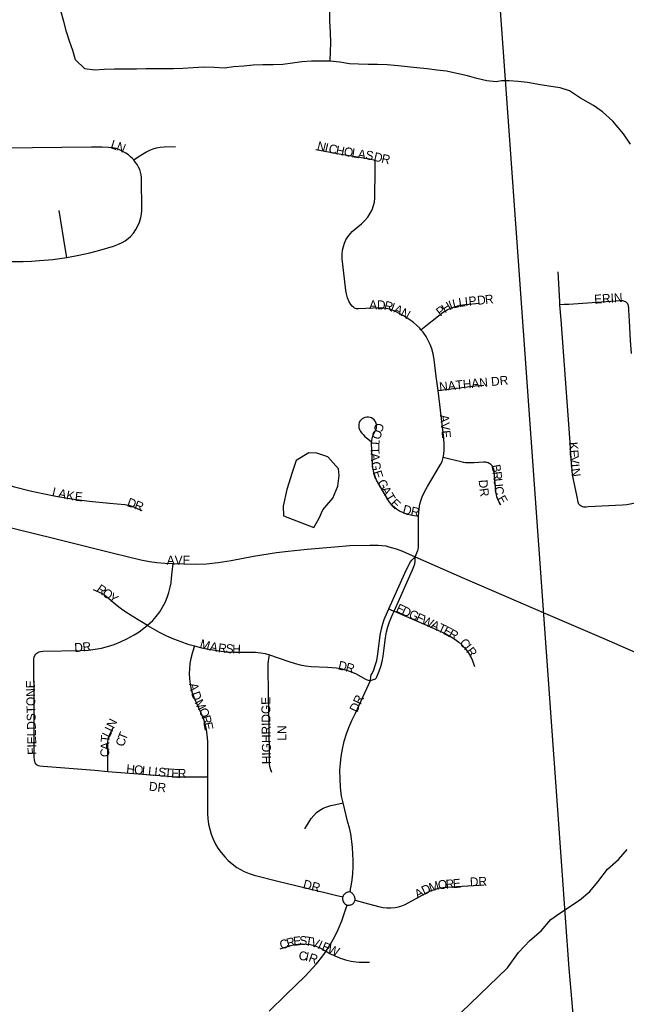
# Model space of a CAD drawing. Header units: feet. Extents: x 2113747 to 2516209, y 960708 to 1356798.
# Tile 60 of 206: x 2275675 to 2279089, y 1152101 to 1157646. Entities that reach past the tile are written whole.
import ezdxf

# ---------------------------------------------------------------- set-up
doc = ezdxf.new("R2010")
doc.units = ezdxf.units.FT
doc.header["$LTSCALE"] = 50
doc.header["$MEASUREMENT"] = 0
doc.linetypes.add('rr2', pattern=[0])
for name, color, linetype in [('0_Xref', 7, 'Continuous'), ('GM_X_City_Street', 251, 'Continuous'), ('GM_X_City_Street_Text', 251, 'Continuous'), ('GM_X_Minor_Lake', 5, 'Continuous'), ('GM_X_Minor_River', 5, 'Continuous'), ('GM_X_Rail_Line', 251, 'rr2')]:
    doc.layers.add(name, color=color, linetype=linetype)
doc.styles.add('Styledgn030', font='dgn030.shx')

# ---------------------------------------------------------------- blocks, each defined once
blk = doc.blocks.new('POR')
at = {"layer": 'GM_X_City_Street', "flags": 128}
for points in [[(2276317.1, 1156857.2), (2276348.1, 1156877.4), (2276384.6, 1156899.6), (2276408.3, 1156911.6), (2276426.7, 1156919), (2276445.8, 1156924.9), (2276465.3, 1156928.7), (2276488.5, 1156930.8), (2276551.8, 1156933)], [(2276317.1, 1156857.2), (2276308.6, 1156866.4), (2276298.9, 1156875), (2276286.6, 1156884.7), (2276272.7, 1156894.5), (2276252.6, 1156906.8), (2276237.3, 1156914.1), (2276218.2, 1156920.4), (2276198.5, 1156924.7), (2276175.2, 1156927.5), (2276138.8, 1156928.8), (2276079.6, 1156928.4), (2275581, 1156923.5), (2275042.7, 1156917.6), (2274909.4, 1156915.4)], [(2277342.5, 1156915.2), (2277474.1, 1156891.5), (2277644.6, 1156861.9), (2277675.5, 1156855.2)], [(2275941, 1156307.8), (2276008.2, 1156320.2), (2276069.2, 1156334), (2276126.5, 1156348.8), (2276202.2, 1156371.2), (2276230.4, 1156381.3), (2276251.6, 1156391.2), (2276269, 1156401.4), (2276285.3, 1156413.3), (2276300.2, 1156427), (2276315.6, 1156444.8), (2276328.9, 1156464.1), (2276340.2, 1156484.7), (2276349.2, 1156506.3), (2276353.8, 1156520), (2276356.8, 1156532), (2276360.7, 1156551.8), (2276362.4, 1156571.8), (2276360.5, 1156756), (2276358.9, 1156772.9), (2276355.9, 1156788.1), (2276351.2, 1156802.1), (2276344.4, 1156816.4), (2276336, 1156830.5), (2276327.7, 1156842.7), (2276317.1, 1156857.2)], [(2277819.2, 1155987.8), (2277790.6, 1156003.1), (2277769.8, 1156011.5), (2277748.2, 1156017.5), (2277722.9, 1156021.6), (2277697.2, 1156023.4), (2277664.7, 1156022.6), (2277582.6, 1156017.3), (2277577.1, 1156017.1), (2277571.2, 1156017.8), (2277564.9, 1156019.3), (2277559.7, 1156022.2), (2277555.1, 1156025.6), (2277547, 1156032.5), (2277538.1, 1156043.3), (2277529.5, 1156058), (2277520.5, 1156080), (2277514.1, 1156102.6), (2277510.6, 1156120.7), (2277508, 1156138.6), (2277490.9, 1156298.9), (2277490.1, 1156312.2), (2277490.4, 1156325.6), (2277492.6, 1156349.1), (2277496.8, 1156368.9), (2277503.3, 1156388), (2277511.7, 1156406.4), (2277522.1, 1156423.8), (2277536.2, 1156442.6), (2277546.8, 1156453.7), (2277557.9, 1156463.5), (2277598.7, 1156496.8), (2277617.4, 1156514.6), (2277634, 1156534.2), (2277646.7, 1156552.7), (2277658.5, 1156575.4), (2277667.1, 1156599.5), (2277671.3, 1156618.1), (2277674.4, 1156640.4), (2277675.9, 1156803.7), (2277675.5, 1156855.2)], [(2275941, 1156307.8), (2275933.2, 1156350.3), (2275898.2, 1156572.6)], [(2275372.8, 1156310.3), (2275399.2, 1156304.8), (2275444.9, 1156297.9), (2275510.3, 1156290.7), (2275562.9, 1156287.3), (2275635.3, 1156285), (2275694.6, 1156285.3), (2275740.9, 1156286.1), (2275786.6, 1156289.3), (2275862, 1156296.3), (2275941, 1156307.8)], [(2278715.8, 1156041.4), (2278714.7, 1156059.3), (2278705.4, 1156226.5)], [(2277933.6, 1155900.1), (2277970, 1155929.9), (2278058.1, 1155999.1), (2278081.2, 1156012.5), (2278102.4, 1156022.3), (2278127.6, 1156031.3), (2278153.5, 1156037.8), (2278183, 1156042.5), (2278264, 1156049.2)], [(2279119, 1155766.2), (2279113.6, 1155839), (2279107.2, 1155950.6), (2279104.3, 1156010.5), (2279103.2, 1156023.8), (2279102.7, 1156030.1), (2279101.5, 1156035.9), (2279099.7, 1156041.2), (2279097.5, 1156045.6), (2279094.9, 1156049.3), (2279091.4, 1156053), (2279088.4, 1156055.4), (2279084.5, 1156057.7), (2279080.2, 1156059.9), (2279074.7, 1156061.7), (2279069.8, 1156063), (2279063.7, 1156063.6), (2279054.8, 1156063.5), (2278765.7, 1156042.8), (2278740.3, 1156042.1), (2278715.8, 1156041.4)], [(2277933.6, 1155900.1), (2277926.9, 1155908.3), (2277909, 1155926.9), (2277892.1, 1155941.7), (2277871.2, 1155956.8), (2277835, 1155978.9), (2277819.2, 1155987.8)], [(2279247.7, 1154955.4), (2279181.6, 1154934.7), (2279149.2, 1154926), (2279112.1, 1154917.6), (2279091.9, 1154914.6), (2279067.4, 1154912.7), (2278875.3, 1154901.9), (2278863.2, 1154901.3), (2278856.2, 1154901.1), (2278851.1, 1154901.4), (2278845.1, 1154902.6), (2278840.2, 1154904.3), (2278835.4, 1154906.3), (2278830.2, 1154910), (2278826, 1154914.1), (2278823.1, 1154918.1), (2278820.6, 1154923.2), (2278818.8, 1154928.5), (2278812.3, 1154959.7), (2278786.8, 1155083.4), (2278779, 1155174.9), (2278772.4, 1155291.6), (2278723.6, 1155955.2), (2278715.8, 1156041.4)], [(2278030.1, 1155558.6), (2278020.1, 1155637), (2278008.1, 1155731.8), (2278002, 1155763.7), (2277994.6, 1155791.9), (2277985.9, 1155816.2), (2277975, 1155839.5), (2277962.1, 1155861.9), (2277945.4, 1155885.7), (2277933.6, 1155900.1)], [(2278030.1, 1155558.6), (2278073.9, 1155562.8), (2278238.9, 1155583.4), (2278287.7, 1155588.8)], [(2278058.3, 1155180.2), (2278062.1, 1155198.8), (2278064.7, 1155224.4), (2278065, 1155253.5), (2278062.4, 1155289.2), (2278030.1, 1155558.6)], [(2277920.1, 1154850.5), (2277895, 1154851.9), (2277876, 1154855.2), (2277856.5, 1154860.3), (2277834.6, 1154868.5), (2277813.5, 1154878.7), (2277796.3, 1154889.6), (2277781, 1154902.7), (2277764.5, 1154919.3), (2277752, 1154935.2), (2277684.3, 1155052.2), (2277675.1, 1155073.8), (2277668, 1155096.1), (2277662.5, 1155122.4), (2277660.4, 1155142.3), (2277655.4, 1155260.6), (2277656.7, 1155277.6), (2277658.5, 1155286.4), (2277660.4, 1155294.3), (2277663.4, 1155302.6), (2277666.6, 1155310.3), (2277679.4, 1155336.6), (2277683, 1155348.1), (2277683.8, 1155357), (2277683, 1155365.9), (2277679.6, 1155377.4), (2277675.6, 1155385.4), (2277670.1, 1155392.5), (2277663.6, 1155398.5), (2277655.9, 1155403.2), (2277647.6, 1155406.4), (2277638.9, 1155407.9), (2277629.9, 1155407.8), (2277618.1, 1155405.5), (2277609.7, 1155402.2), (2277602, 1155397.5), (2277595.4, 1155391.7), (2277590.2, 1155384.6), (2277586.5, 1155376.6), (2277584.3, 1155367.9), (2277583.6, 1155355.9), (2277584.8, 1155347), (2277587.5, 1155338.4), (2277593.3, 1155327.8), (2277601.1, 1155318.2), (2277607.8, 1155310.1), (2277616.7, 1155301.1), (2277655.2, 1155269.4)], [(2277920.1, 1154850.5), (2277921.1, 1154870.5), (2277922.9, 1154890.7), (2277927.1, 1154917), (2277932, 1154936.5), (2277939.7, 1154958.6), (2277950.9, 1154982.9), (2277970.3, 1155017.5), (2278044.4, 1155141), (2278052.1, 1155158.5), (2278058.3, 1155180.2)], [(2278381.4, 1154912.8), (2278365.1, 1154949.3), (2278361.6, 1154959.2), (2278358.9, 1154970.8), (2278355.5, 1154989.7), (2278345.6, 1155100.5), (2278344.8, 1155107.7), (2278343.4, 1155113.8), (2278340.6, 1155121.7), (2278338.5, 1155126.6), (2278335.9, 1155131.5), (2278332.7, 1155135.6), (2278329.7, 1155139), (2278326.3, 1155141.6), (2278322.2, 1155144.5), (2278317.1, 1155147.5), (2278312, 1155149.8), (2278307, 1155151.6), (2278301.9, 1155153.1), (2278296.6, 1155154.1), (2278290.9, 1155154.7), (2278285.3, 1155154.8), (2278232.8, 1155150.8), (2278220.6, 1155150.1), (2278207.1, 1155149.9), (2278184.7, 1155151.3), (2278172.3, 1155152.8), (2278159.4, 1155155.5), (2278096, 1155171), (2278058.3, 1155180.2)], [(2275234.9, 1155047.1), (2275319, 1155078.9), (2275338.4, 1155084.4), (2275358.5, 1155087.5), (2275370.4, 1155088.3), (2275382.1, 1155088.2), (2275402.3, 1155086.5), (2275422.1, 1155082.8), (2275437.6, 1155079.1), (2275454.1, 1155073.7), (2275493.2, 1155060.3), (2275554.1, 1155041.6), (2275638.3, 1155018), (2275734.5, 1154993), (2275804.5, 1154977.3), (2275878.9, 1154962.5), (2275969.4, 1154947.3), (2276067, 1154934.7), (2276181.3, 1154923.1), (2276266.7, 1154915.8), (2276277.4, 1154914.3), (2276289.7, 1154911.6), (2276305.8, 1154906.3), (2276361.8, 1154882.3)], [(2275277.9, 1154872.8), (2275557.4, 1154802.3), (2275865.8, 1154726.1), (2276203.4, 1154641), (2276357.1, 1154605), (2276405.6, 1154595.6), (2276447.3, 1154589), (2276494.5, 1154584.6), (2276539.1, 1154582.8)], [(2277901.9, 1154621.4), (2277916.9, 1154657.3), (2277918.4, 1154663.8), (2277919.8, 1154673.7), (2277919.6, 1154808.2), (2277920.1, 1154850.5)], [(2276539.1, 1154582.8), (2276664.5, 1154579), (2276727, 1154582.3), (2276792.8, 1154588.8), (2276865.2, 1154599.8), (2276991.2, 1154624.3), (2277120.6, 1154644.8), (2277185.5, 1154653.3), (2277293, 1154664.3), (2277449.7, 1154678.2), (2277533.9, 1154684.2), (2277645.5, 1154687.7), (2277677.1, 1154687.7), (2277692.5, 1154687.3), (2277715.3, 1154685.4), (2277735.1, 1154682.3), (2277753.3, 1154677.8), (2277773.3, 1154672.4), (2277793.3, 1154665.8), (2277829.8, 1154652.3), (2277901.9, 1154621.4)], [(2277752.9, 1154328.2), (2277842.2, 1154529.2), (2277866.5, 1154580.3), (2277873.9, 1154592.2), (2277883, 1154602.6), (2277892.2, 1154611.9), (2277901.9, 1154621.4)], [(2277782.5, 1154315.4), (2277885.9, 1154548.2), (2277893.9, 1154566.2), (2277898.3, 1154581.2), (2277900.5, 1154595.5), (2277901.4, 1154606.7), (2277901.9, 1154621.4)], [(2277901.9, 1154621.4), (2278166, 1154504.9), (2278647.4, 1154297.1), (2278712.7, 1154269)], [(2276394.3, 1154235.4), (2276424.2, 1154263.1), (2276443.8, 1154285.7), (2276463.8, 1154312.3), (2276479.7, 1154337.7), (2276493.4, 1154364.3), (2276505.3, 1154391.8), (2276514.8, 1154420.2), (2276522.5, 1154450.6), (2276526.8, 1154475), (2276530.3, 1154501), (2276533.8, 1154534), (2276539.1, 1154582.8)], [(2276088.1, 1154436.8), (2276139.4, 1154414.2), (2276152.4, 1154406.4), (2276165.4, 1154396.8), (2276224.6, 1154346.4), (2276240.4, 1154334.3), (2276261.7, 1154318.8), (2276308.5, 1154288), (2276394.3, 1154235.4)], [(2277650.5, 1153924.2), (2277651.7, 1153947.4), (2277654, 1153956.1), (2277658.3, 1153964.6), (2277667.7, 1153984.5), (2277676.7, 1154009.1), (2277684.4, 1154037.5), (2277691.2, 1154072.8), (2277704.9, 1154180), (2277711.1, 1154215.5), (2277718.5, 1154244), (2277727.1, 1154268.7), (2277745.1, 1154310.8), (2277752.9, 1154328.2)], [(2277752.9, 1154328.2), (2277768.2, 1154321.6), (2277782.5, 1154315.4)], [(2277650.5, 1153924.2), (2277672.5, 1153932.3), (2277676.9, 1153934.7), (2277680.9, 1153938.6), (2277685.3, 1153946.2), (2277697.7, 1153976.3), (2277707.8, 1154004), (2277715.6, 1154032.4), (2277721, 1154061.4), (2277726.8, 1154106.9), (2277733.5, 1154165.6), (2277739.1, 1154197.9), (2277746.6, 1154226.4), (2277756.2, 1154254.2), (2277775.4, 1154299.5), (2277782.4, 1154315.3), (2277782.5, 1154315.4)], [(2277782.5, 1154315.4), (2278007.5, 1154216.9), (2278073.4, 1154187.1), (2278099.8, 1154173.2), (2278125.1, 1154157.3), (2278146.3, 1154141.2), (2278163.7, 1154125.6), (2278179.5, 1154108.5), (2278195.9, 1154087.4), (2278208.6, 1154067.8), (2278219.1, 1154046.8), (2278235.3, 1154003.8)], [(2278712.7, 1154269), (2278963, 1154161.2), (2279203.4, 1154056.4)], [(2275766.9, 1153454.2), (2275762.6, 1153460.5), (2275759.5, 1153469.2), (2275758.2, 1153478.7), (2275757.4, 1153492.6), (2275756.1, 1153793.5), (2275755, 1154032.8), (2275755.4, 1154046.1), (2275756.7, 1154055.2), (2275760.6, 1154064.8), (2275765.4, 1154072.1), (2275771.7, 1154078.4), (2275776.4, 1154082), (2275784.2, 1154086), (2275792.8, 1154088.8), (2275804.9, 1154090.5), (2276018.2, 1154092.8), (2276061.1, 1154095.5), (2276100.6, 1154100.2), (2276136.4, 1154106.9), (2276168.5, 1154115.3), (2276206.1, 1154128.1), (2276242.9, 1154143.1), (2276278.7, 1154160.1), (2276319.4, 1154182.2), (2276347.6, 1154199.6), (2276374.5, 1154219), (2276394.3, 1154235.4)], [(2276394.3, 1154235.4), (2276395.4, 1154234.7), (2276461, 1154197.1), (2276502.2, 1154176.2), (2276541.6, 1154159), (2276581.6, 1154143.5), (2276622.3, 1154130.1), (2276658.1, 1154120.5)], [(2276658.1, 1154120.5), (2276648.6, 1154084.6), (2276639.2, 1154049.4), (2276633.5, 1154020), (2276630.1, 1153990.2), (2276629.4, 1153963.6), (2276630.8, 1153933.7), (2276634.4, 1153904), (2276640.4, 1153874.6), (2276647.8, 1153848.9), (2276658.7, 1153821.1), (2276694.2, 1153743.3), (2276708.9, 1153707.1), (2276717.8, 1153679.3), (2276724.2, 1153650.9), (2276728.9, 1153618.8), (2276731.5, 1153583.1), (2276732.6, 1153382.1)], [(2276658.1, 1154120.5), (2276698.6, 1154109.5), (2276750.4, 1154098.7), (2276809.1, 1154089.6), (2276838.7, 1154086.6), (2276888.1, 1154084.2), (2277002.8, 1154083.8), (2277032.9, 1154081.2), (2277057.1, 1154076.5), (2277081.5, 1154069.4)], [(2277094.2, 1153406.4), (2277086.4, 1153427.3), (2277083, 1153440.6), (2277081.2, 1153455.1), (2277080.3, 1153473.1), (2277079.3, 1153679.7), (2277075.9, 1153831), (2277073.6, 1154017.8), (2277075.4, 1154035.2), (2277081.5, 1154069.4)], [(2277081.5, 1154069.4), (2277184, 1154033.7), (2277224.7, 1154020), (2277253.6, 1154012.5), (2277283, 1154007), (2277316, 1154003.6), (2277407.9, 1153998.8), (2277456.7, 1153995.1), (2277482.3, 1153991.4), (2277507.4, 1153985.5), (2277531.9, 1153977.4), (2277564.6, 1153963.2), (2277626, 1153930.7), (2277637.3, 1153926.3), (2277650.5, 1153924.2)], [(2277495.2, 1153235), (2277487.2, 1153272.6), (2277481, 1153324.4), (2277478.5, 1153370), (2277477.9, 1153419), (2277480, 1153458), (2277484.5, 1153496.9), (2277491.9, 1153538.6), (2277502.3, 1153583.1), (2277514.4, 1153623.7), (2277527.7, 1153660.5), (2277544.4, 1153699.5), (2277564.5, 1153740.6), (2277650.5, 1153924.2)], [(2276171.7, 1153412.8), (2276171.4, 1153450.2), (2276170.4, 1153562.3), (2276171.3, 1153582), (2276174.5, 1153601.5), (2276180.4, 1153616.9), (2276203.7, 1153662.8)], [(2275766.9, 1153454.2), (2275772.2, 1153450), (2275778.7, 1153446.6), (2275788.4, 1153444.1), (2275807.4, 1153442.1), (2276098.3, 1153418.7), (2276171.7, 1153412.8)], [(2276171.7, 1153412.8), (2276536.7, 1153383.6), (2276568.8, 1153382), (2276598.9, 1153381.6), (2276694, 1153381.9), (2276732.6, 1153382.1)], [(2276732.6, 1153382.1), (2276732.9, 1153314), (2276732.5, 1153175.9), (2276734.2, 1153146), (2276738.1, 1153116.3), (2276744.5, 1153087), (2276753.3, 1153058.4), (2276764.2, 1153030.5), (2276777.3, 1153003.5), (2276791, 1152980.6), (2276808.5, 1152956.3), (2276829.7, 1152930.8), (2276848.3, 1152911.6), (2276870.9, 1152892), (2276897.5, 1152872.1), (2276917.4, 1152859.6), (2276938.4, 1152849.3), (2276966.2, 1152838.2), (2276994.7, 1152829.1), (2277128.6, 1152795.2), (2277400.1, 1152729.6), (2277453.3, 1152716.5), (2277493.5, 1152706.5)], [(2277279.6, 1153088.6), (2277316.2, 1153147.8), (2277330.5, 1153165), (2277346.6, 1153180.5), (2277364.5, 1153193.9), (2277383.9, 1153205), (2277404.5, 1153213.9), (2277425.9, 1153220.5), (2277454.5, 1153226.4), (2277495.2, 1153235)], [(2277534.3, 1152733.4), (2277537.9, 1152750), (2277541, 1152766.9), (2277546.4, 1152802), (2277549.7, 1152835.9), (2277551.7, 1152877.1), (2277551.7, 1152912.5), (2277550.5, 1152947), (2277547.9, 1152984.3), (2277544.4, 1153018.2), (2277538.4, 1153061.6), (2277530.5, 1153095.5), (2277522.8, 1153124.2), (2277495.2, 1153235)], [(2277562.6, 1152688), (2277617.9, 1152672.6), (2277694.7, 1152651.9), (2277720.7, 1152646.1), (2277740.7, 1152643.6), (2277764.2, 1152643.3), (2277787.6, 1152645.5), (2277807.4, 1152649.4), (2277826.7, 1152655.2), (2277845.3, 1152663.1), (2277960.4, 1152726.4), (2277986.7, 1152739.2), (2278010.7, 1152748.4), (2278032.4, 1152754.2), (2278057.7, 1152758.3), (2278136, 1152764.5), (2278290, 1152774.1)], [(2277534.3, 1152733.4), (2277527.4, 1152733.6), (2277521.7, 1152732.5), (2277516.5, 1152730.8), (2277512.1, 1152728.6), (2277508.9, 1152726.9), (2277505.2, 1152723.9), (2277501.3, 1152720.2), (2277497.4, 1152715.4), (2277495.2, 1152711.3), (2277493.5, 1152706.5)], [(2277562.6, 1152688), (2277563, 1152692.2), (2277562.8, 1152695.8), (2277562.1, 1152699.8), (2277561.2, 1152704.1), (2277559.8, 1152708.2), (2277557.9, 1152712.4), (2277555.2, 1152716.3), (2277552.6, 1152719.8), (2277549.9, 1152723.2), (2277546.9, 1152726.4), (2277543.6, 1152729.1), (2277539.1, 1152731.9), (2277534.3, 1152733.4)], [(2277400.3, 1152401), (2277424.3, 1152439.7), (2277448.2, 1152483), (2277466.9, 1152521.6), (2277487.7, 1152570.1), (2277500.2, 1152604.3), (2277511.4, 1152638.2), (2277518.2, 1152660.1)], [(2277493.5, 1152706.5), (2277492.6, 1152701.7), (2277492.6, 1152697.6), (2277492.8, 1152693.7), (2277493.4, 1152690), (2277494.8, 1152684.8), (2277496.7, 1152679.8), (2277499.3, 1152675), (2277502.1, 1152670.9), (2277505.8, 1152667.2), (2277509.7, 1152664.3), (2277513.9, 1152661.8), (2277518.2, 1152660.1)], [(2277518.2, 1152660.1), (2277524, 1152659.5), (2277529.1, 1152659.8), (2277534.7, 1152660.5), (2277539.7, 1152661.8), (2277544.5, 1152663.3), (2277549, 1152665.7), (2277552.7, 1152668.6), (2277555.5, 1152671.5), (2277558.2, 1152675.4), (2277560.2, 1152679.3), (2277561.8, 1152683.5), (2277562.6, 1152688)], [(2277141.2, 1152412.5), (2277193.7, 1152430.3), (2277215.7, 1152436.2), (2277241.5, 1152440), (2277264.3, 1152441.2), (2277287.1, 1152440.2), (2277309.7, 1152437.1), (2277331.9, 1152431.9), (2277351, 1152425.4), (2277368.6, 1152417.2), (2277400.3, 1152401)], [(2277078.9, 1152062.4), (2277175.7, 1152155.9), (2277281.7, 1152258.9), (2277345.8, 1152329.7), (2277380.7, 1152373.5), (2277400.3, 1152401)], [(2277400.3, 1152401), (2277423.5, 1152386), (2277440.5, 1152377.4), (2277453.2, 1152371.5), (2277466.9, 1152365.8), (2277479.2, 1152361.1), (2277492.5, 1152356.4), (2277508.1, 1152351.7), (2277524.3, 1152347.7), (2277540.5, 1152344.2), (2277554.6, 1152341.5), (2277569.5, 1152339.6), (2277585.1, 1152338.9), (2277643.3, 1152337.9)]]:
    blk.add_lwpolyline(points, dxfattribs=at)
at = {"layer": 'GM_X_Minor_Lake'}
blk.add_line((2277160.2, 1154852.1), (2277330.2, 1154786.1), dxfattribs=at)
at = {"layer": 'GM_X_Minor_Lake', "flags": 128}
blk.add_lwpolyline([(2277330.2, 1154786.1), (2277338.1, 1154800.1), (2277360.1, 1154838.1), (2277382.1, 1154886.2), (2277438, 1154952.3), (2277466, 1155018.3), (2277473.9, 1155078.4), (2277469.9, 1155116.4), (2277409.9, 1155184.5), (2277348, 1155204.5), (2277302, 1155206.5), (2277232.1, 1155164.4), (2277208.1, 1155096.3), (2277178.2, 1155000.3), (2277158.2, 1154906.2), (2277160.2, 1154852.1)], dxfattribs=at)
at = {"layer": 'GM_X_Minor_River', "flags": 128}
for points in [[(2277422.9, 1157412.5), (2277425.3, 1157467.4), (2277426.8, 1157516.6), (2277424.8, 1157574.6), (2277420.8, 1157638.6), (2277420.7, 1157738.7)], [(2278356.3, 1157296.6), (2278304.3, 1157302.6), (2278248.3, 1157314.6), (2278196.4, 1157330.6), (2278136.4, 1157342.6), (2278076.5, 1157356.6), (2278022.5, 1157362.6), (2277968.5, 1157370.6), (2277910.6, 1157374.6), (2277858.6, 1157380.5), (2277804.6, 1157386.5), (2277742.7, 1157392.5), (2277688.7, 1157394.5), (2277636.8, 1157394.5), (2277582.8, 1157396.5), (2277530.8, 1157398.5), (2277476.9, 1157406.5), (2277422.9, 1157412.5), (2277317, 1157412.4), (2277263, 1157408.4), (2277211, 1157402.4), (2277157.1, 1157394.4), (2277101.1, 1157392.4), (2277043.2, 1157392.4), (2276989.2, 1157390.3), (2276937.2, 1157384.3), (2276879.3, 1157380.3), (2276827.3, 1157374.3), (2276769.4, 1157376.3), (2276711.4, 1157378.3), (2276651.4, 1157376.2), (2276593.5, 1157372.2), (2276541.5, 1157370.2), (2276385.6, 1157370.2), (2276331.7, 1157368.2), (2276207.8, 1157368.1), (2276149.8, 1157366.1), (2276095.8, 1157362.1), (2276041.9, 1157370.1), (2275989.9, 1157420.1), (2275973.9, 1157472.2), (2275955.9, 1157526.2), (2275937.9, 1157578.2), (2275923.8, 1157636.3), (2275905.8, 1157696.3)], [(2278420.4, 1152306), (2278483.3, 1152392.8), (2278546.7, 1152459.4), (2278610.2, 1152513.9), (2278663.7, 1152578.4), (2278715.3, 1152614.9), (2278826.7, 1152687.8), (2278884.3, 1152736.3), (2278929.8, 1152790.7), (2278983.2, 1152861.2), (2279044.7, 1152915.8), (2279094.3, 1152972.2)], [(2279113.4, 1156945.4), (2279073, 1157003.2), (2279014.5, 1157074.8), (2278956.1, 1157128.4), (2278903.9, 1157164.1), (2278831.6, 1157203.6), (2278769.3, 1157245.2), (2278717.3, 1157262.8), (2278665.2, 1157270.4), (2278607.2, 1157280), (2278533.2, 1157293.4), (2278480.4, 1157297.6), (2278429.5, 1157302.9), (2278387.4, 1157301.2), (2278356.3, 1157296.6)], [(2278420.4, 1152306), (2277583.4, 1151499.1), (2275625.1, 1150701.8), (2275271.4, 1150713.8), (2274985.5, 1150961.9), (2274869.5, 1151150.1), (2274747.5, 1151380.3), (2274639.5, 1151568.4), (2274511.5, 1151710.5), (2274433.5, 1151752.6), (2274367.6, 1151764.6), (2274293.6, 1151768.5), (2274215.7, 1151758.5), (2274109.8, 1151728.5), (2274029.9, 1151674.4), (2273975.9, 1151634.3), (2273892, 1151550.2), (2273858, 1151532.2), (2273818.1, 1151514.2), (2273772.1, 1151508.2), (2273732.1, 1151492.1), (2273686.2, 1151492.1), (2273628.8, 1151486.4)]]:
    blk.add_lwpolyline(points, dxfattribs=at)
at = {"layer": 'GM_X_Rail_Line', "flags": 128}
blk.add_lwpolyline([(2278989.5, 1150596.4), (2278980.6, 1150737.9), (2278970.1, 1150832), (2278961.7, 1150908.9), (2278946.6, 1151020.3), (2278927.2, 1151143.2), (2278895.8, 1151325.2), (2278873.4, 1151458.6), (2278839.4, 1151668.8), (2278818.4, 1151809.5), (2278804.8, 1151915.2), (2278792.8, 1152023.4), (2278778.2, 1152175.6), (2278767.7, 1152303.3), (2278747.8, 1152587.8), (2278725.9, 1152881.7), (2278423.6, 1157099.3), (2278380.7, 1157698.7), (2278349.7, 1158088.4), (2278337.3, 1158196.6), (2278328.4, 1158264.6), (2278314.8, 1158347.2), (2278294.9, 1158447.1), (2278277.6, 1158521.4), (2278238.9, 1158660), (2278184.5, 1158841), (2277752, 1160251), (2277491.5, 1161095.7), (2277210.2, 1162013.6), (2277021.3, 1162626.6), (2276941.8, 1162919.5)], dxfattribs=at)
at = {"layer": 'GM_X_City_Street_Text', "char_height": 50, "attachment_point": 7, "line_spacing_factor": 0.8, "style": 'Styledgn030'}
for s, insert, rotation in [('{\\Fdgn000|c0;\\C256;L}', (2276183.2, 1156923.2), 342.6362), ('{\\Fdgn000|c0;\\C256;N}', (2276214.6, 1156913.5), 338.2108), ('{\\Fdgn000|c0;\\C256;N}', (2277345.8, 1156914.1), 346.4779), ('{\\Fdgn000|c0;\\C256;I}', (2277388.6, 1156903.8), 346.5257), ('{\\Fdgn000|c0;\\C256;C}', (2277410, 1156898.7), 346.4703), ('{\\Fdgn000|c0;\\C256;H}', (2277451.2, 1156888.8), 348.6909), ('{\\Fdgn000|c0;\\C256;O}', (2277497.3, 1156879.7), 351.1589), ('{\\Fdgn000|c0;\\C256;L}', (2277540.9, 1156872.9), 351.2172), ('{\\Fdgn000|c0;\\C256;A}', (2277575.7, 1156867.5), 351.2023), ('{\\Fdgn000|c0;\\C256;S}', (2277618.5, 1156860.9), 349.8955), ('{\\Fdgn000|c0;\\C256;D}', (2277664.7, 1156852.3), 347.1037), ('{\\Fdgn000|c0;\\C256;R}', (2277707.5, 1156842.5), 347.0181), ('{\\Fdgn000|c0;\\C256;ERIN}', (2278909.9, 1156047), 3.5742), ('{\\Fdgn000|c0;\\C256;A}', (2277642, 1156016.3), 359.6721), ('{\\Fdgn000|c0;\\C256;D}', (2277685.2, 1156016.1), 358.1418), ('{\\Fdgn000|c0;\\C256;R}', (2277722.6, 1156015.6), 345.2453), ('{\\Fdgn000|c0;\\C256;I}', (2277758.2, 1156006.4), 339.7406), ('{\\Fdgn000|c0;\\C256;H}', (2278068, 1155992.6), 31.4586), ('{\\Fdgn000|c0;\\C256;I}', (2278100.8, 1156013.2), 21.2573), ('{\\Fdgn000|c0;\\C256;L}', (2278117.4, 1156020), 13.4862), ('{\\Fdgn000|c0;\\C256;L}', (2278149.1, 1156027.7), 8.5551), ('{\\Fdgn000|c0;\\C256;I}', (2278182.9, 1156032.8), 6.5285), ('{\\Fdgn000|c0;\\C256;P}', (2278204.5, 1156035.3), 6.0777), ('{\\Fdgn000|c0;\\C256;D}', (2278252.5, 1156040.4), 5.867), ('{\\Fdgn000|c0;\\C256;R}', (2278296.3, 1156044.9), 5.8387), ('{\\Fdgn000|c0;\\C256;A}', (2277776.5, 1155999.8), 334.7838), ('{\\Fdgn000|c0;\\C256;N}', (2277814.2, 1155982.1), 330.1982), ('{\\Fdgn000|c0;\\C256;P}', (2278042.5, 1155973), 37.3671), ('{\\Fdgn000|c0;\\C256;NATHAN DR}', (2278038.7, 1155554.2), 5.6402), ('{\\Fdgn000|c0;\\C256;AVE}', (2278039.9, 1155419.9), 275.7149), ('{\\Fdgn000|c0;\\C256;O}', (2277670.5, 1155343.1), 250.3623), ('{\\Fdgn000|c0;\\C256;C}', (2277675.1, 1155376.7), 261.3203), ('{\\Fdgn000|c0;\\C256;T}', (2277651.8, 1155283.2), 265.5825), ('{\\Fdgn000|c0;\\C256;T}', (2277648.9, 1155239.2), 272.7536), ('{\\Fdgn000|c0;\\C256;K}', (2278765.9, 1155266), 274.4188), ('{\\Fdgn000|c0;\\C256;E}', (2278769.3, 1155222.1), 274.4029), ('{\\Fdgn000|c0;\\C256;A}', (2277650.6, 1155204), 272.8), ('{\\Fdgn000|c0;\\C256;G}', (2277653.2, 1155154.6), 277.2343), ('{\\Fdgn000|c0;\\C256;V}', (2278772, 1155187), 274.4093), ('{\\Fdgn000|c0;\\C256;E}', (2277661.5, 1155098.3), 287.623), ('{\\Fdgn000|c0;\\C256;B}', (2278329.7, 1155136.4), 280.5003), ('{\\Fdgn000|c0;\\C256;I}', (2278775.4, 1155143.1), 274.3752), ('{\\Fdgn000|c0;\\C256;N}', (2278777.6, 1155116.4), 278.3004), ('{\\Fdgn000|c0;\\C256;G}', (2277685, 1155039.5), 299.4304), ('{\\Fdgn000|c0;\\C256;D}', (2278258.6, 1155054), 273.7617), ('{\\Fdgn000|c0;\\C256;R}', (2278336.6, 1155099.6), 276.2785), ('{\\Fdgn000|c0;\\C256;U}', (2278340.9, 1155060.4), 275.9346), ('{\\Fdgn000|c0;\\C256;L}', (2275854.3, 1154964.9), 347.1037), ('{\\Fdgn000|c0;\\C256;A}', (2275888.6, 1154957.1), 347.101), ('{\\Fdgn000|c0;\\C256;K}', (2275934, 1154946.7), 349.2036), ('{\\Fdgn000|c0;\\C256;A}', (2277707.1, 1155000.3), 300.2422), ('{\\Fdgn000|c0;\\C256;R}', (2278262.1, 1155004.4), 278.4246), ('{\\Fdgn000|c0;\\C256;C}', (2278345.7, 1155014.2), 277.9271), ('{\\Fdgn000|c0;\\C256;E}', (2275983.6, 1154937.6), 354.3645), ('{\\Fdgn000|c0;\\C256;D}', (2276275.4, 1154908.1), 340.4315), ('{\\Fdgn000|c0;\\C256;R}', (2276316.3, 1154893.6), 339.1909), ('{\\Fdgn000|c0;\\C256;T}', (2277729.8, 1154961.3), 301.1392), ('{\\Fdgn000|c0;\\C256;E}', (2277758, 1154918.3), 314.3188), ('{\\Fdgn000|c0;\\C256;E}', (2278360, 1154949.4), 299.8687), ('{\\Fdgn000|c0;\\C256;D}', (2277827.7, 1154866.6), 346.2401), ('{\\Fdgn000|c0;\\C256;R}', (2277872.7, 1154855.7), 348.0776), ('{\\Fdgn000|c0;\\C256;AVE}', (2276502.6, 1154577.5), 0), ('{\\Fdgn000|c0;\\C256;R}', (2276102.6, 1154429.2), 325.2388), ('{\\Fdgn000|c0;\\C256;O}', (2276134.8, 1154406.8), 324.5639), ('{\\Fdgn000|c0;\\C256;Y}', (2276170.1, 1154381.7), 323.2831), ('{\\Fdgn000|c0;\\C256;E}', (2277788.8, 1154314.2), 334.8032), ('{\\Fdgn000|c0;\\C256;D}', (2277820.6, 1154299.2), 334.8035), ('{\\Fdgn000|c0;\\C256;G}', (2277860.4, 1154280.5), 334.8035), ('{\\Fdgn000|c0;\\C256;E}', (2277900.2, 1154261.8), 334.7916), ('{\\Fdgn000|c0;\\C256;W}', (2277932.1, 1154246.8), 334.805), ('{\\Fdgn000|c0;\\C256;A}', (2277983.9, 1154222.4), 334.8035), ('{\\Fdgn000|c0;\\C256;T}', (2278023.7, 1154203.7), 334.7916), ('{\\Fdgn000|c0;\\C256;E}', (2278054.5, 1154189.2), 332.543), ('{\\Fdgn000|c0;\\C256;R}', (2278084.8, 1154173.5), 330.6859), ('{\\Fdgn000|c0;\\C256;C}', (2278147.1, 1154135.7), 309.703), ('{\\Fdgn000|c0;\\C256;D}', (2275984, 1154084.8), 3.5654), ('{\\Fdgn000|c0;\\C256;R}', (2276031.6, 1154087.8), 6.5489), ('{\\Fdgn000|c0;\\C256;M}', (2276685, 1154109.9), 344.1171), ('{\\Fdgn000|c0;\\C256;A}', (2276741.4, 1154094.1), 348.8056), ('{\\Fdgn000|c0;\\C256;R}', (2276789.7, 1154084.7), 352.9967), ('{\\Fdgn000|c0;\\C256;S}', (2276833.3, 1154079.5), 356.4428), ('{\\Fdgn000|c0;\\C256;H}', (2276870.9, 1154077.2), 358.4277), ('{\\Fdgn000|c0;\\C256;I}', (2278172.2, 1154105.5), 309.1172), ('{\\Fdgn000|c0;\\C256;R}', (2278185.4, 1154089.4), 306.7291), ('{\\Fdgn000|c0;\\C256;D}', (2277464.2, 1153988.2), 346.568), ('{\\Fdgn000|c0;\\C256;R}', (2277505.7, 1153978.3), 343.9078), ('{\\Fdgn000|c0;\\C256;FIELDSTONE}', (2275770.5, 1153506.7), 91.3796), ('{\\Fdgn000|c0;\\C256;A}', (2276628.1, 1153905.7), 281.1085), ('{\\Fdgn000|c0;\\C256;D}', (2276639.3, 1153852.4), 289.5599), ('{\\Fdgn000|c0;\\C256;DR}', (2277573.8, 1153741.2), 64.7877), ('{\\Fdgn000|c0;\\C256;M}', (2276657.8, 1153802.3), 297.2313), ('{\\Fdgn000|c0;\\C256;O}', (2276681.2, 1153757.1), 293.4942), ('{\\Fdgn000|c0;\\C256;HIGHRIDGE}', (2277090.5, 1153453.8), 90.7455), ('{\\Fdgn000|c0;\\C256;R}', (2276697.6, 1153719.7), 287.3903), ('{\\Fdgn000|c0;\\C256;I}', (2276195.9, 1153630.9), 64.0792), ('{\\Fdgn000|c0;\\C256;N}', (2276205.7, 1153651), 64.3868), ('{\\Fdgn000|c0;\\C256;E}', (2276708.7, 1153685), 281.2724), ('{\\Fdgn000|c0;\\C256;LN}', (2277175.6, 1153585.8), 90), ('{\\Fdgn000|c0;\\C256;T}', (2276180.4, 1153574.6), 85.4043), ('{\\Fdgn000|c0;\\C256;L}', (2276180.2, 1153599), 63.826), ('{\\Fdgn000|c0;\\C256;T}', (2276272.2, 1153583.9), 67.5441), ('{\\Fdgn000|c0;\\C256;A}', (2276180.1, 1153532.8), 89.4972), ('{\\Fdgn000|c0;\\C256;C}', (2276263.8, 1153549.6), 75.7694), ('{\\Fdgn000|c0;\\C256;C}', (2276179.7, 1153493.2), 89.49), ('{\\Fdgn000|c0;\\C256;H}', (2276273.1, 1153402.8), 354.3307), ('{\\Fdgn000|c0;\\C256;O}', (2276316.9, 1153398.4), 354.309), ('{\\Fdgn000|c0;\\C256;L}', (2276360.7, 1153394.1), 354.3084), ('{\\Fdgn000|c0;\\C256;L}', (2276395.8, 1153390.6), 354.3253), ('{\\Fdgn000|c0;\\C256;I}', (2276430.8, 1153387.1), 354.3068), ('{\\Fdgn000|c0;\\C256;S}', (2276452.7, 1153384.9), 354.3084), ('{\\Fdgn000|c0;\\C256;T}', (2276488, 1153381.4), 354.566), ('{\\Fdgn000|c0;\\C256;E}', (2276527.1, 1153377.8), 357.8199), ('{\\Fdgn000|c0;\\C256;R}', (2276564.9, 1153376.4), 359.8991), ('{\\Fdgn000|c0;\\C256;DR}', (2276400.6, 1153305), 353.9934), ('{\\Fdgn000|c0;\\C256;DR}', (2277266.4, 1152756.2), 345.2621), ('{\\Fdgn000|c0;\\C256;D}', (2277951.3, 1152715.5), 25.6851), ('{\\Fdgn000|c0;\\C256;M}', (2277986.5, 1152732.9), 16.3782), ('{\\Fdgn000|c0;\\C256;O}', (2278032.6, 1152746.8), 7.3852), ('{\\Fdgn000|c0;\\C256;R}', (2278074.4, 1152752.3), 3.8642), ('{\\Fdgn000|c0;\\C256;E}', (2278114.8, 1152755), 4.5814), ('{\\Fdgn000|c0;\\C256;DR}', (2278210.2, 1152764.7), 3.1778), ('{\\Fdgn000|c0;\\C256;A}', (2277914, 1152695.2), 28.5302), ('{\\Fdgn000|c0;\\C256;C}', (2277147, 1152408.6), 17.0831), ('{\\Fdgn000|c0;\\C256;R}', (2277184.3, 1152420.1), 16.0154), ('{\\Fdgn000|c0;\\C256;E}', (2277217.5, 1152430.1), 6.4066), ('{\\Fdgn000|c0;\\C256;S}', (2277249.4, 1152433.8), 0.4098), ('{\\Fdgn000|c0;\\C256;T}', (2277279.3, 1152434.5), 350.2278), ('{\\Fdgn000|c0;\\C256;V}', (2277310, 1152429.5), 342.277), ('{\\Fdgn000|c0;\\C256;I}', (2277348.8, 1152417.3), 335.8201), ('{\\Fdgn000|c0;\\C256;E}', (2277370.8, 1152407.5), 337.5053), ('{\\Fdgn000|c0;\\C256;W}', (2277403.7, 1152393.8), 337.8096), ('{\\Fdgn000|c0;\\C256;C}', (2277244.9, 1152348.8), 357.3765), ('{\\Fdgn000|c0;\\C256;I}', (2277279.8, 1152347.5), 348.3387), ('{\\Fdgn000|c0;\\C256;R}', (2277296.8, 1152344.4), 339.353)]:
    blk.add_mtext(s, dxfattribs=dict(at, insert=insert, rotation=rotation))

msp = doc.modelspace()

# ---------------------------------------------------------------- block references
at = {"layer": '0_Xref'}
msp.add_blockref('POR', (0, 0), dxfattribs=at)

doc.saveas('drawing.dxf')
